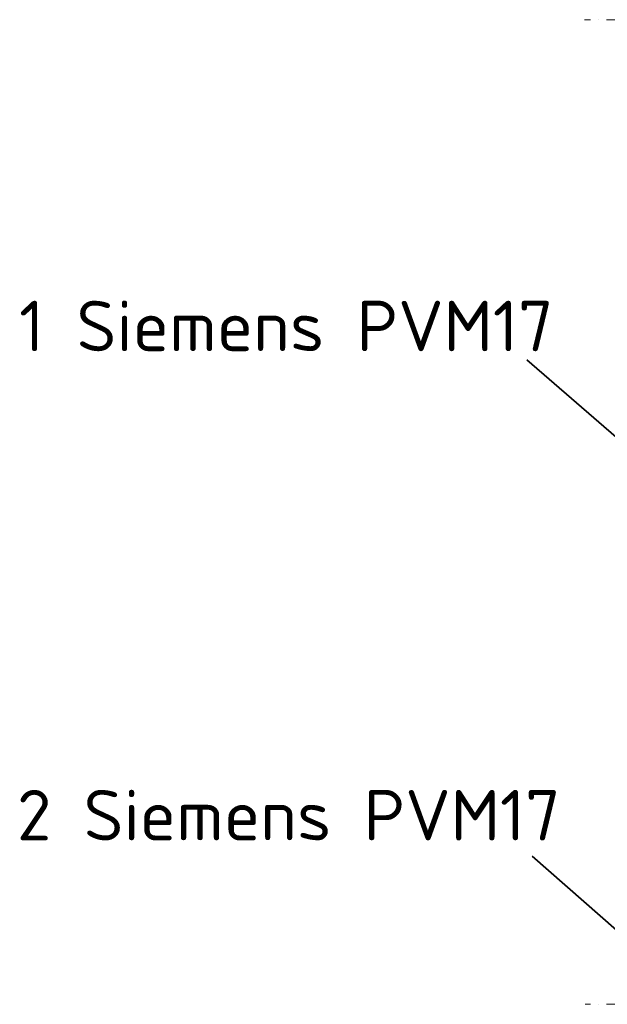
# Model space of a CAD drawing. Header units: millimetres. Extents: x 5450 to 1919026, y -34905 to 130825.
# Tile 1 of 154: x 51707 to 65670, y 30170 to 53570. Entities that reach past the tile are written whole.
import ezdxf

# ---------------------------------------------------------------- set-up
doc = ezdxf.new("R2010")
doc.units = ezdxf.units.MM
doc.linetypes.add('CENTERX2', pattern=[101.6, 63.5, -12.7, 12.7, -12.7])
doc.linetypes.add('DASHDOT', pattern=[25.4, 12.7, -6.35, 0, -6.35])
for name, color, linetype, lineweight in [('____OK_NWT', 4, 'Continuous', 9), ('A99_N_txt-popis-200', 240, 'Continuous', 5), ('A99_S_osy', 1, 'CENTERX2', 5)]:
    doc.layers.add(name, color=color, linetype=linetype, lineweight=lineweight)
doc.styles.add('ad_popis 100', font='isocpeur.ttf', dxfattribs={"height": 200})

msp = doc.modelspace()

# ---------------------------------------------------------------- linework, layer by layer
at = {"layer": '____OK_NWT', "color": 7, "linetype": 'Continuous', "lineweight": 35, "ltscale": 0.5}
for points in [[(67587.3, 42170), (63754.8, 45490)], [(67504.8, 30517.5), (63882.3, 33692.5)]]:
    msp.add_lwpolyline(points, dxfattribs=at)
at = {"layer": 'A99_S_osy', "linetype": 'DASHDOT', "lineweight": 5, "ltscale": 30}
for points in [[(220737.3, 53570), (65127.3, 53570)], [(220737.3, 30170), (65142.3, 30170)]]:
    msp.add_lwpolyline(points, dxfattribs=at)

# ---------------------------------------------------------------- texts
at = {"layer": 'A99_N_txt-popis-200', "color": 7, "lineweight": 9, "ltscale": 5, "style": 'ad_popis 100'}
for s, p in [('1 Siemens PVM17 ', (51692.3, 45691.2)), ('2 Siemens PVM17 ', (51641.4, 34064.9))]:
    msp.add_text(s, height=1200, dxfattribs=at).set_placement(p)

doc.saveas('drawing.dxf')
